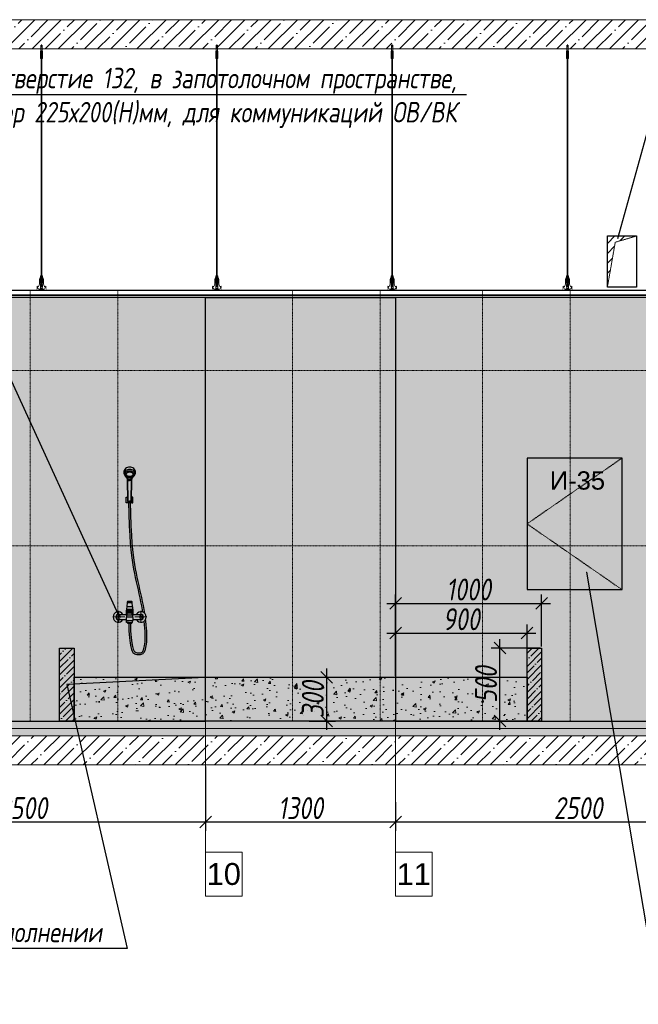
# Model space of a CAD drawing. Header units: millimetres. Extents: x -173851 to 481338, y -267897 to -21875.
# Tile 55 of 126: x 19481 to 23714, y -220031 to -213293. Entities that reach past the tile are written whole.
import ezdxf
from ezdxf import colors
from ezdxf.entities.mleader import LeaderData, LeaderLine
from ezdxf.math import Vec2, Vec3

# ---------------------------------------------------------------- set-up
doc = ezdxf.new("R2010")
doc.units = ezdxf.units.MM
doc.linetypes.add('( Hidden )', pattern=[0.375, 0.25, -0.125])
doc.linetypes.add('DASHDOT', pattern=[25.4, 12.7, -6.35, 0, -6.35])
doc.layers.get('Defpoints').update_dxf_attribs({"color": 31})
for name, color, linetype, lineweight in [('3_RC_Ceiling', 253, 'Continuous', 5), ('A-DETL-GENF', 7, 'Continuous', 5), ('meb', 26, 'Continuous', 15)]:
    doc.layers.add(name, color=color, linetype=linetype, lineweight=lineweight)
doc.layers.add('dim_per', color=7, linetype='Continuous', lineweight=9, true_color=0x172e00)
doc.layers.add('dim_razv', color=7, linetype='DASHDOT', lineweight=9, true_color=0x0d1b0d)
doc.layers.add('WC-DET1', color=8, linetype='Continuous')
doc.layers.add('WC-DET2', color=10, linetype='Continuous')
doc.styles.add('fl_iso paper', font='isocpeur.ttf', dxfattribs={"width": 0.8, "oblique": 10})
doc.styles.get("Standard").update_dxf_attribs({"font": 'arial.ttf'})
doc.dimstyles.new('In tre 1_50', dxfattribs={"dimtxt": 150, "dimasz": 80, "dimexe": 60, "dimexo": 10, "dimgap": 20, "dimtad": 1, "dimdec": 0, "dimrnd": 5, "dimzin": 0, "dimdsep": 46, "dimtxsty": 'fl_iso paper', "dimblk": 'OBLIQUE', "dimcen": 0, "dimdle": 60, "dimadec": 0, "dimazin": 0, "dimtfac": 1, "dimtdec": 0, "dimtofl": 0, "dimtmove": 1, "dimatfit": 1, "dimfxl": 40, "dimtolj": 1, "dimtzin": 0, "dimarcsym": 1})

# ---------------------------------------------------------------- blocks, each defined once
blk = doc.blocks.new('*U537')
at = {"layer": '3_RC_Ceiling', "ltscale": 20}
for p, q in [((490274.8, -63934.6), (490274.8, -63994.5)), ((490279.8, -63929.6), (490279.8, -63948.8)), ((490284.8, -63934.6), (490284.8, -63994.5)), ((490272.3, -63986.9), (490277.8, -63986.9)), ((490284.8, -63972.7), (490274.8, -63972.7)), ((490284.8, -63994.5), (490274.8, -63994.5)), ((490277.8, -63973.9), (490277.8, -63994.5)), ((490277.8, -64022.1), (490277.8, -63981.4)), ((490281.8, -63973.9), (490281.8, -63994.5)), ((490281.8, -64022.1), (490281.8, -63981.4)), ((490281.8, -63986.9), (490287.3, -63986.9)), ((490272.3, -64015.4), (490277.8, -64015.4)), ((490277.9, -65491.9), (490277.8, -64028.4)), ((490281.8, -64015.4), (490287.3, -64015.4)), ((490281.9, -65491.9), (490281.8, -64028.4)), ((490277.9, -65511.1), (490277.9, -65482.6)), ((490281.9, -65511.1), (490281.9, -65482.6)), ((490272.4, -65524.1), (490277.9, -65524.1)), ((490272.4, -65552.6), (490277.9, -65552.6)), ((490277.9, -65559.3), (490277.9, -65518.6)), ((490281.9, -65559.4), (490281.9, -65518.6)), ((490281.9, -65524.1), (490287.4, -65524.1)), ((490281.9, -65552.6), (490287.4, -65552.6)), ((490285.6, -65568.8), (490274.1, -65568.8)), ((490274.1, -65586.8), (490274.1, -65597.8)), ((490274.1, -65597.8), (490274.1, -65604.3)), ((490276.5, -65574.8), (490276.5, -65571.4)), ((490277.9, -65570.9), (490277, -65570.9)), ((490277.9, -65575.3), (490277, -65575.3)), ((490277.4, -65574.8), (490277.3, -65570.9)), ((490277.9, -65574.8), (490277.4, -65574.8)), ((490277.9, -65582.5), (490277.9, -65566.3)), ((490281.9, -65582.5), (490281.9, -65566.3)), ((490282.8, -65570.9), (490281.9, -65570.9)), ((490282.4, -65574.8), (490281.9, -65574.8)), ((490282.8, -65575.3), (490281.9, -65575.3)), ((490282.4, -65574.8), (490282.4, -65570.9)), ((490283.3, -65574.8), (490283.3, -65571.4)), ((490285.6, -65586.8), (490285.6, -65597.8)), ((490285.6, -65597.8), (490285.6, -65604.3))]:
    blk.add_line(p, q, dxfattribs=at)
at = {"layer": '3_RC_Ceiling', "ltscale": 20, "elevation": -5.1}
blk.add_lwpolyline([(490272.3, -63976.2), (490272.3, -64026.9, 0.311691), (490287.3, -64026.9), (490287.3, -63976.2, 0.333333)], format="xyb", close=True, dxfattribs=at)
at = {"layer": '3_RC_Ceiling', "ltscale": 20}
for points in [[(490282, -63981.9, 0.15158), (490281.9, -63981.4, 0.106977), (490281.4, -63981, 0.07462), (490280.7, -63980.7, 0.061287), (490279.8, -63980.6, 0.061287), (490279, -63980.7, 0.07462), (490278.3, -63981, 0.106977), (490277.8, -63981.4, 0.15158), (490277.7, -63981.9, 0.156429), (490277.8, -63982.4, 0.106977)], [(490282, -63981.9, -0.164855), (490281.8, -63982.4, -0.106977)], [(490282, -64021.6, -0.15158), (490281.9, -64022.1, -0.106977), (490281.4, -64022.6, -0.07462), (490280.7, -64022.8, -0.061287), (490279.8, -64022.9, -0.061287), (490279, -64022.8, -0.07462), (490278.3, -64022.6, -0.106977), (490277.8, -64022.1, -0.15158), (490277.7, -64021.6, -0.156429), (490277.8, -64021.2, -0.106977)], [(490281.8, -64021.2, -0.164855), (490282, -64021.6, -0.15158)], [(490287.4, -65524.7, -0.160742), (490293.9, -65538), (490293.9, -65568.4, 0.196304), (490301, -65585.9, -0.186577), (490301.9, -65587.9, 0.403263), (490303.4, -65589.3), (490303.4, -65589.3, 0.315299), (490304.8, -65588.4), (490305, -65587.7, -0.253979), (490306.1, -65586.8, -0.113914), (490306.5, -65586.8, -0.349227), (490307.7, -65588.2), (490307.7, -65590.4, -0.065543), (490307.5, -65591.7), (490306.1, -65596.9, -0.339454), (490296.4, -65604.3), (490263.3, -65604.3, -0.339454), (490253.6, -65596.9), (490252.2, -65591.7, -0.065543), (490252, -65590.4), (490252, -65588.2, -0.349227), (490253.2, -65586.8, -0.113914), (490253.6, -65586.8, -0.253979), (490254.7, -65587.7), (490254.9, -65588.4, 0.315299), (490256.4, -65589.3), (490256.4, -65589.3, 0.403263), (490257.9, -65587.9, -0.186577), (490258.7, -65585.9, 0.196304), (490265.9, -65568.4), (490265.9, -65538, -0.160742), (490272.4, -65524.7)], [(490282, -65519.1, 0.15158), (490281.9, -65518.6, 0.106977), (490281.4, -65518.2, 0.07462), (490280.7, -65517.9, 0.061287), (490279.9, -65517.8, 0.061287), (490279, -65517.9, 0.07462), (490278.3, -65518.2, 0.106977), (490277.8, -65518.6, 0.15158), (490277.7, -65519.1, 0.156429), (490277.9, -65519.6, 0.106977)], [(490282, -65519.1, -0.164855), (490281.9, -65519.6, -0.106977)], [(490285.6, -65588.8), (490286.4, -65588.8, 0.414214), (490286.9, -65588.3), (490286.9, -65587.3, 0.414214), (490286.4, -65586.8), (490273.4, -65586.8, 0.414214), (490272.9, -65587.3), (490272.9, -65588.3, 0.414214), (490273.4, -65588.8), (490274.1, -65588.8)], [(490285.6, -65595.8), (490286.4, -65595.8, -0.414214), (490286.9, -65596.3), (490286.9, -65597.3, -0.414214), (490286.4, -65597.8), (490273.4, -65597.8, -0.414214), (490272.9, -65597.3), (490272.9, -65596.3, -0.414214), (490273.4, -65595.8), (490274.1, -65595.8)], [(490285.6, -65604.3), (490285.6, -65605.3, -0.414214), (490282.6, -65608.3), (490277.1, -65608.3, -0.414214), (490274.1, -65605.3), (490274.1, -65604.3)], [(490282, -65558.9, -0.15158), (490281.9, -65559.3, -0.106977), (490281.4, -65559.8, -0.07462), (490280.7, -65560.1, -0.061287), (490279.9, -65560.2, -0.061287), (490279, -65560.1, -0.07462), (490278.3, -65559.8, -0.106977), (490277.8, -65559.3, -0.15158), (490277.7, -65558.9, -0.156429), (490277.9, -65558.4, -0.106977)], [(490281.9, -65558.4, -0.164855), (490282, -65558.9, -0.15158)]]:
    blk.add_lwpolyline(points, format="xyb", dxfattribs=at)
blk.add_lwpolyline([(490272.4, -65513.4), (490272.4, -65564.2, 0.311691), (490287.4, -65564.2), (490287.4, -65513.4, 0.333333)], format="xyb", close=True, dxfattribs=at)
at = {"layer": '3_RC_Ceiling', "ltscale": 20, "const_width": 2.22}
blk.add_lwpolyline([(490307.6, -65584.7, -1), (490312.1, -65584.7), (490312.1, -65586.3, -0.267949), (490311.4, -65587.5, 0.57735), (490311.4, -65589.9, -0.267949), (490312.1, -65591.1), (490312.1, -65593.7, -0.267949), (490311.4, -65594.9, 0.57735), (490311.4, -65597.3, -0.267949), (490312.1, -65598.5), (490312.1, -65601.2, -0.267949), (490311.4, -65602.4, 0.57735), (490311.4, -65604.8, -0.267949), (490312.1, -65606), (490312.1, -65608.8, -0.414214), (490310.7, -65610.2), (490304.5, -65610.2, -0.247529), (490303.3, -65609.6, 0.247529), (490302.2, -65609), (490298.3, -65609, 0.247529), (490297.1, -65609.6, -0.247529), (490296, -65610.2), (490282.3, -65610.2, -0.267949), (490281.1, -65609.5, 0.57735), (490278.7, -65609.5, -0.267949), (490277.5, -65610.2), (490263.7, -65610.2, -0.247529), (490262.6, -65609.6, 0.247529), (490261.4, -65609), (490257.6, -65609, 0.247529), (490256.4, -65609.6, -0.247529), (490255.3, -65610.2), (490249, -65610.2, -0.414214), (490247.6, -65608.8), (490247.6, -65606, -0.267949), (490248.3, -65604.8, 0.57735), (490248.3, -65602.4, -0.267949), (490247.6, -65601.2), (490247.6, -65598.5, -0.267949), (490248.3, -65597.3, 0.57735), (490248.3, -65594.9, -0.267949), (490247.6, -65593.7), (490247.6, -65591.1, -0.267949), (490248.3, -65589.9, 0.57735), (490248.3, -65587.5, -0.267949), (490247.6, -65586.3), (490247.6, -65584.7, -1), (490252.1, -65584.7, -1)], format="xyb", dxfattribs=at)
at = {"layer": '3_RC_Ceiling', "ltscale": 20, "flags": 128}
blk.add_lwpolyline([(490285.6, -65586.8, -0.414214), (490286.1, -65586.3), (490286.6, -65586.3), (490286.6, -65573.3), (490286.1, -65573.3, -0.414214), (490285.6, -65572.8), (490285.6, -65567.9), (490274.1, -65567.9), (490274.1, -65572.8, -0.414214), (490273.6, -65573.3), (490273.1, -65573.3), (490273.1, -65586.3), (490273.6, -65586.3, -0.414214), (490274.1, -65586.8)], format="xyb", dxfattribs=at)
at = {"layer": '3_RC_Ceiling', "ltscale": 20}
for centre in [(490279.8, -63990.6), (490279.8, -64010.6), (490279.9, -65527.8), (490279.9, -65547.8)]:
    blk.add_circle(centre, 1.6, dxfattribs=at)
for centre, radius, start, end in [((490279.8, -64000.6), 2.8, 131.81165, 228.19115), ((490279.8, -64000.6), 2.8, 131.81165, 228.19115), ((490279.8, -64000.6), 2.8, 48.19102, 131.81165), ((490279.8, -64000.6), 2.8, 228.19115, 311.81178), ((490279.8, -64000.6), 2.8, 311.81178, 48.19102), ((490279.9, -65537.8), 2.8, 131.81165, 228.19115), ((490279.9, -65537.8), 2.8, 131.81165, 228.19115), ((490279.9, -65537.8), 2.8, 48.19102, 131.81165), ((490279.9, -65537.8), 2.8, 228.19115, 311.81178), ((490279.9, -65537.8), 2.8, 311.81178, 48.19102), ((490277, -65571.4), 0.5, 90.0014, 180.0014), ((490277, -65574.8), 0.5, 180.0014, 270.0014), ((490278.4, -65582.5), 0.531, 180.0014, 219.64067), ((490279.1, -65581.9), 1.44, 219.64067, 243.43635), ((490279.6, -65581), 2.48, 243.43635, 258.30048), ((490279.9, -65579.5), 3.99, 258.30048, 270.0014), ((490279.9, -65579.5), 3.99, 270.0014, 281.70232), ((490280.2, -65581), 2.48, 281.70232, 296.56645), ((490280.6, -65581.9), 1.44, 296.56645, 320.36213), ((490281.3, -65582.5), 0.531, 320.36213, 0.0014), ((490282.8, -65571.4), 0.5, 0.0014, 90.0014), ((490282.8, -65574.8), 0.5, 270.0014, 0.0014)]:
    blk.add_arc(centre, radius, start, end, dxfattribs=at)
blk = doc.blocks.new('*U521')
at = {"layer": '3_RC_Ceiling'}
blk.add_blockref('*U537', (-490279.9, 64657.8, 2.5), dxfattribs=at)
blk = doc.blocks.new('*U522')
at = {"color": 0, "linetype": 'ByBlock', "lineweight": -2, "transparency": 16777216}
for p in [(1200, 0), (2400, 0), (3600, 0), (4800, 0)]:
    blk.add_blockref('*U521', p, dxfattribs=at)
blk = doc.blocks.new('*U677')
at = {"layer": 'dim_razv', "color": 253, "ltscale": 0.3, "transparency": 33554687}
blk.add_lwpolyline([(0, -1500), (0, 1450)], dxfattribs=at)
blk = doc.blocks.new('*U678')
at = {"layer": 'dim_razv', "color": 0, "linetype": 'ByBlock', "lineweight": -2, "transparency": 16777216}
for p in [(0, 0), (600, 0)]:
    blk.add_blockref('*U677', p, dxfattribs=at)
blk = doc.blocks.new('*U679')
at = {"layer": 'dim_razv', "color": 253, "ltscale": 0.3, "transparency": 33554687}
blk.add_lwpolyline([(0, -1500), (0, 1450)], dxfattribs=at)
blk = doc.blocks.new('*U680')
at = {"layer": 'dim_razv', "color": 0, "linetype": 'ByBlock', "lineweight": -2, "transparency": 16777216}
for p in [(0, 0), (600, 0), (1200, 0), (1800, 0)]:
    blk.add_blockref('*U679', p, dxfattribs=at)
blk = doc.blocks.new('*U683')
at = {"layer": 'dim_razv', "color": 253, "ltscale": 0.3, "transparency": 33554687}
blk.add_lwpolyline([(0, -1500), (0, 1450)], dxfattribs=at)
blk = doc.blocks.new('*U684')
at = {"layer": 'dim_razv', "color": 0, "linetype": 'ByBlock', "lineweight": -2, "transparency": 16777216}
for p in [(0, 0), (600, 0)]:
    blk.add_blockref('*U683', p, dxfattribs=at)
blk = doc.blocks.new('_Oblique')
at = {"color": 0, "linetype": 'ByBlock', "lineweight": -2}
blk.add_line((-0.5, -0.5), (0.5, 0.5), dxfattribs=at)
blk = doc.blocks.new('*D685')
at = {"layer": 'Defpoints', "color": 0, "linetype": 'ByBlock', "transparency": 16777216}
for p in [(18252.8, -218393), (20752.8, -218393), (20752.8, -218783)]:
    blk.add_point(p, dxfattribs=at)
at = {"layer": 'dim_razv', "color": 0, "linetype": 'ByBlock', "lineweight": -2, "transparency": 16777216}
for p, q in [((18252.8, -218403), (18252.8, -218843)), ((20752.8, -218403), (20752.8, -218843)), ((18192.8, -218783), (20812.8, -218783))]:
    blk.add_line(p, q, dxfattribs=at)
at = {"layer": 'dim_razv', "color": 0, "linetype": 'ByBlock', "lineweight": -2, "transparency": 16777216, "xscale": 80, "yscale": 80, "zscale": 80, "rotation": 180}
blk.add_blockref('_Oblique', (18252.8, -218783), dxfattribs=at)
at = {"layer": 'dim_razv', "color": 0, "linetype": 'ByBlock', "lineweight": -2, "transparency": 16777216, "xscale": 80, "yscale": 80, "zscale": 80}
blk.add_blockref('_Oblique', (20752.8, -218783), dxfattribs=at)
at = {"layer": 'dim_razv', "color": 0, "linetype": 'ByBlock', "transparency": 16777216, "insert": (19502.8, -218688), "char_height": 150, "attachment_point": 5, "style": 'fl_iso paper'}
blk.add_mtext('\\A1;2500', dxfattribs=at)
blk = doc.blocks.new('*D686')
at = {"layer": 'Defpoints', "color": 0, "linetype": 'ByBlock', "transparency": 16777216}
for p in [(20752.8, -218393), (22052.8, -218637.8), (22052.8, -218783)]:
    blk.add_point(p, dxfattribs=at)
at = {"layer": 'dim_razv', "color": 0, "linetype": 'ByBlock', "lineweight": -2, "transparency": 16777216}
for p, q in [((20752.8, -218403), (20752.8, -218843)), ((22052.8, -218647.8), (22052.8, -218843)), ((20692.8, -218783), (22112.8, -218783))]:
    blk.add_line(p, q, dxfattribs=at)
at = {"layer": 'dim_razv', "color": 0, "linetype": 'ByBlock', "lineweight": -2, "transparency": 16777216, "xscale": 80, "yscale": 80, "zscale": 80, "rotation": 180}
blk.add_blockref('_Oblique', (20752.8, -218783), dxfattribs=at)
at = {"layer": 'dim_razv', "color": 0, "linetype": 'ByBlock', "lineweight": -2, "transparency": 16777216, "xscale": 80, "yscale": 80, "zscale": 80}
blk.add_blockref('_Oblique', (22052.8, -218783), dxfattribs=at)
at = {"layer": 'dim_razv', "color": 0, "linetype": 'ByBlock', "transparency": 16777216, "insert": (21402.8, -218688), "char_height": 150, "attachment_point": 5, "style": 'fl_iso paper'}
blk.add_mtext('\\A1;1300', dxfattribs=at)
blk = doc.blocks.new('*D687')
at = {"layer": 'Defpoints', "color": 0, "linetype": 'ByBlock', "transparency": 16777216}
for p in [(22052.8, -218637.8), (24552.8, -218637.8), (24552.8, -218783)]:
    blk.add_point(p, dxfattribs=at)
at = {"layer": 'dim_razv', "color": 0, "linetype": 'ByBlock', "lineweight": -2, "transparency": 16777216}
for p, q in [((22052.8, -218647.8), (22052.8, -218843)), ((24552.8, -218647.8), (24552.8, -218843)), ((21992.8, -218783), (24612.8, -218783))]:
    blk.add_line(p, q, dxfattribs=at)
at = {"layer": 'dim_razv', "color": 0, "linetype": 'ByBlock', "lineweight": -2, "transparency": 16777216, "xscale": 80, "yscale": 80, "zscale": 80, "rotation": 180}
blk.add_blockref('_Oblique', (22052.8, -218783), dxfattribs=at)
at = {"layer": 'dim_razv', "color": 0, "linetype": 'ByBlock', "lineweight": -2, "transparency": 16777216, "xscale": 80, "yscale": 80, "zscale": 80}
blk.add_blockref('_Oblique', (24552.8, -218783), dxfattribs=at)
at = {"layer": 'dim_razv', "color": 0, "linetype": 'ByBlock', "transparency": 16777216, "insert": (23302.8, -218688), "char_height": 150, "attachment_point": 5, "style": 'fl_iso paper'}
blk.add_mtext('\\A1;2500', dxfattribs=at)
blk = doc.blocks.new('TS304AF')
at = {"layer": 'WC-DET1', "color": 253}
for p, q in [((-0.0172, 1.9495), (-0.0289, 1.9633)), ((0.0172, 1.9495), (0.0289, 1.9633)), ((-0.005, 1.783), (-0.005, 1.785)), ((0.005, 1.785), (0.005, 1.783)), ((0.02, 1.07), (-0.02, 1.07))]:
    blk.add_line(p, q, dxfattribs=at)
for points in [[(0, 2.026, 0.089446), (-0.0155, 2.0232, 0.094273), (-0.0283, 2.0155, 0.102013), (-0.037, 2.0036, 0.108254), (-0.04, 1.99, 0.098596), (-0.0375, 1.9776, 0.102013)], [(0.0375, 1.9776, 0.098596), (0.04, 1.99, 0.108254), (0.037, 2.0036, 0.102013), (0.0283, 2.0155, 0.094273), (0.0155, 2.0232, 0.089446), (0, 2.026, 0.089446)], [(0.02, 1.07), (0.0167, 1.1008, 0.449063), (0.0117, 1.107), (-0.0097, 1.107, 0.383012), (-0.0167, 1.1008), (-0.02, 1.07)], [(-0.022, 1.0175), (-0.0239, 0.9786, 0.428563), (-0.0219, 0.9765), (0.0219, 0.9765, 0.428563), (0.0239, 0.9786), (0.022, 1.0175)], [(-0.017, 1.0175, 0.300605), (-0.0165, 1.0167, 0.057081), (-0.012, 1.0154, 0.025432), (-0.007, 1.0148, 0.018244), (0, 1.0145, 0.018244), (0.007, 1.0148, 0.025432), (0.012, 1.0154, 0.057081), (0.0165, 1.0167, 0.300605), (0.017, 1.0175, 0.300605)]]:
    blk.add_lwpolyline(points, format="xyb", dxfattribs=at)
for points in [[(0, 2.01, 0.074193), (-0.015, 2.0078, 0.084902), (-0.0269, 2.0018, 0.10631), (-0.0353, 1.9922, 0.128734), (-0.038, 1.982, 0.128734), (-0.0353, 1.9718, 0.10631), (-0.0269, 1.9622, 0.084902), (-0.015, 1.9562, 0.074193), (0, 1.954, 0.074193), (0.015, 1.9562, 0.084902), (0.0269, 1.9622, 0.10631), (0.0353, 1.9718, 0.128734), (0.038, 1.982, 0.128734), (0.0353, 1.9922, 0.10631), (0.0269, 2.0018, 0.084902), (0.015, 2.0078, 0.074193)], [(0, 1.999, 0.066347), (-0.0116, 1.9975, 0.078914), (-0.0205, 1.9934, 0.107162), (-0.027, 1.9868, 0.141884), (-0.029, 1.98, 0.141884), (-0.027, 1.9732, 0.107162), (-0.0205, 1.9666, 0.078914), (-0.0116, 1.9625, 0.066347), (0, 1.961, 0.066347), (0.0116, 1.9625, 0.078914), (0.0205, 1.9666, 0.107162), (0.027, 1.9732, 0.141884), (0.029, 1.98, 0.141884), (0.027, 1.9868, 0.107162), (0.0205, 1.9934, 0.078914), (0.0116, 1.9975, 0.066347)], [(0, 1.991, 0.05934), (-0.0096, 1.9899, 0.072877), (-0.017, 1.9869, 0.106718), (-0.0224, 1.9819, 0.155603), (-0.024, 1.977, 0.155603), (-0.0224, 1.9721, 0.106718), (-0.017, 1.9671, 0.072877), (-0.0096, 1.9641, 0.05934), (0, 1.963, 0.05934), (0.0096, 1.9641, 0.072877), (0.017, 1.9671, 0.106718), (0.0224, 1.9721, 0.155603), (0.024, 1.977, 0.155603), (0.0224, 1.9819, 0.106718), (0.017, 1.9869, 0.072877), (0.0096, 1.9899, 0.05934)], [(-0.017, 1.036, 0.300605), (-0.0165, 1.0352, 0.057081), (-0.012, 1.0339, 0.025432), (-0.007, 1.0333, 0.018244), (0, 1.033, 0.018244), (0.007, 1.0333, 0.025432), (0.012, 1.0339, 0.057081), (0.0165, 1.0352, 0.300605), (0.017, 1.036, 0.300605), (0.0165, 1.0368, 0.057081), (0.012, 1.0381, 0.025432), (0.007, 1.0387, 0.018244), (0, 1.039, 0.018244), (-0.007, 1.0387, 0.025432), (-0.012, 1.0381, 0.057081), (-0.0165, 1.0368, 0.300605)]]:
    blk.add_lwpolyline(points, format="xyb", close=True, dxfattribs=at)
for points in [[(-0.012, 1.79), (-0.015, 1.9437)], [(-0.015, 1.94), (0, 1.94)], [(-0.015, 1.934), (0, 1.934)], [(0.015, 1.94), (0, 1.94)], [(0.015, 1.934), (0, 1.934)], [(0.012, 1.79), (0.015, 1.9437)], [(-0.013, 1.781), (-0.023, 1.781), (-0.023, 1.82), (-0.0129, 1.82)], [(-0.013, 1.8197), (-0.013, 1.781)], [(0.013, 1.781), (0.023, 1.781), (0.023, 1.82), (0.0129, 1.82)], [(0.013, 1.8197), (0.013, 1.781)], [(-0.012, 1.79), (0, 1.79)], [(-0.006, 1.787), (0.006, 1.787), (0.006, 1.785), (-0.006, 1.785), (-0.006, 1.787)], [(-0.006, 1.783), (0.006, 1.783), (0.006, 1.781), (-0.006, 1.781), (-0.006, 1.783)], [(0.0906, 1.0333), (0.088, 1.0489), (0.083, 1.0762), (0.0776, 1.1037), (0.0719, 1.1312), (0.066, 1.1586), (0.0599, 1.186), (0.0536, 1.2134), (0.0474, 1.2412), (0.0412, 1.2692), (0.0353, 1.2978), (0.0295, 1.327), (0.0242, 1.3569), (0.0193, 1.388), (0.0147, 1.4219), (0.0106, 1.4603), (0.0067, 1.5053), (0.0031, 1.5586), (-0.0003, 1.6221), (-0.0035, 1.7108), (-0.0059, 1.781)], [(0.012, 1.79), (0, 1.79)], [(0.1035, 1.0243), (0.0991, 1.0508), (0.0941, 1.0782), (0.0887, 1.1059), (0.083, 1.1335), (0.077, 1.161), (0.0708, 1.1884), (0.0646, 1.2159), (0.0584, 1.2436), (0.0523, 1.2716), (0.0463, 1.3), (0.0406, 1.3291), (0.0353, 1.3588), (0.0304, 1.3896), (0.0259, 1.4232), (0.0218, 1.4614), (0.0179, 1.5061), (0.0144, 1.5592), (0.011, 1.6226), (0.0078, 1.7112), (0.0054, 1.781)], [(-0.077, 1.0175), (-0.017, 1.0175)], [(-0.02, 1.07), (-0.024, 1.043), (-0.024, 1.0175)], [(0.023, 1.043), (-0.024, 1.043)], [(-0.017, 1.0175), (-0.017, 1.036)], [(0.017, 1.0175), (0.017, 1.036)], [(0.017, 1.0175), (0.077, 1.0175)], [(0.02, 1.07), (0.023, 1.043), (0.023, 1.0175)], [(-0.077, 0.9825), (-0.024, 0.9825)], [(-0.022, 1), (0.022, 1)], [(-0.007, 0.9622), (-0.0196, 0.9622), (-0.0207, 0.9634), (-0.0207, 0.9765)], [(-0.015, 0.9622), (-0.015, 0.958), (0.015, 0.958), (0.015, 0.9622)], [(-0.007, 0.9622), (0.0196, 0.9622), (0.0207, 0.9634), (0.0207, 0.9765)], [(-0.0061, 0.958), (-0.0047, 0.9044), (-0.0002, 0.8572), (0.0041, 0.8214), (0.0085, 0.7953), (0.0131, 0.7771), (0.0179, 0.7651), (0.023, 0.7576), (0.0286, 0.7527), (0.0348, 0.749), (0.0413, 0.7461), (0.0482, 0.7441), (0.0551, 0.7428), (0.0621, 0.7424), (0.0689, 0.7426), (0.0753, 0.7436), (0.0813, 0.7452), (0.0868, 0.7475), (0.0917, 0.7505), (0.096, 0.7543), (0.0999, 0.7592), (0.1034, 0.7651), (0.1064, 0.7722), (0.1091, 0.7806), (0.1116, 0.7905), (0.1137, 0.8019), (0.1155, 0.8149), (0.1169, 0.8294), (0.1179, 0.8453), (0.1184, 0.8628), (0.1183, 0.8818), (0.1175, 0.9022), (0.1161, 0.9241), (0.114, 0.9474), (0.1111, 0.9719), (0.1094, 0.9844)], [(0.0052, 0.958), (0.0065, 0.9054), (0.011, 0.8584), (0.0153, 0.823), (0.0196, 0.7976), (0.0238, 0.7806), (0.0279, 0.7705), (0.0315, 0.7651), (0.0353, 0.7618), (0.04, 0.759), (0.0452, 0.7567), (0.0508, 0.7551), (0.0565, 0.754), (0.0623, 0.7537), (0.0678, 0.7539), (0.0731, 0.7546), (0.0777, 0.7559), (0.0816, 0.7575), (0.0849, 0.7595), (0.0878, 0.7621), (0.0906, 0.7656), (0.0933, 0.7702), (0.0959, 0.7762), (0.0983, 0.7837), (0.1005, 0.7929), (0.1026, 0.8038), (0.1043, 0.8162), (0.1057, 0.8303), (0.1066, 0.8458), (0.1071, 0.8629), (0.107, 0.8815), (0.1063, 0.9016), (0.1049, 0.9232), (0.1028, 0.9462), (0.1, 0.9705), (0.0997, 0.9721)], [(0.024, 0.9825), (0.077, 0.9825)]]:
    blk.add_lwpolyline(points, dxfattribs=at)
for centre, radius, start, end in [((0, 1.9688), 0.0258, 228.35253, 311.64747), ((-0.024, 1.9437), 0.009, 360, 40.44577), ((0.024, 1.9437), 0.009, 139.55423, 180), ((0, 1.8125), 0.0255, 241.92751, 298.07249), ((-0.077, 1), 0.036, 29.0853, 330.9147), ((-0.077, 1), 0.0175, 90, 270), ((0.077, 1), 0.036, 209.0853, 150.9147), ((0.077, 1), 0.0175, 270, 90)]:
    blk.add_arc(centre, radius, start, end, dxfattribs=at)
at = {"layer": 'WC-DET2', "color": 253}
for points in [[(-0.0095, 1.7901), (-0.0125, 1.9463)], [(0.0095, 1.7901), (0.0125, 1.9463)], [(-0.012, 1.792), (0, 1.792)], [(0.012, 1.792), (0, 1.792)], [(0.017, 1.098), (-0.017, 1.098)], [(0.0167, 1.102), (-0.0164, 1.102)], [(0.022, 1.052), (-0.0227, 1.052)], [(-0.007, 0.9634), (-0.0207, 0.9634)], [(-0.007, 0.9634), (0.0207, 0.9634)]]:
    blk.add_lwpolyline(points, dxfattribs=at)
blk.add_lwpolyline([(-0.017, 1.0305, 0.300605), (-0.0165, 1.0297, 0.057081), (-0.012, 1.0284, 0.025432), (-0.007, 1.0278, 0.018244), (0, 1.0275, 0.018244), (0.007, 1.0278, 0.025432), (0.012, 1.0284, 0.057081), (0.0165, 1.0297, 0.300605), (0.017, 1.0305, 0.300605)], format="xyb", dxfattribs=at)
blk = doc.blocks.new('*D1242')
at = {"layer": 'Defpoints', "color": 0, "linetype": 'ByBlock', "transparency": 16777216}
for p in [(22767.2, -217593), (23052.8, -217593), (23002.8, -218093)]:
    blk.add_point(p, dxfattribs=at)
at = {"layer": 'dim_per', "color": 0, "linetype": 'ByBlock', "lineweight": -2, "transparency": 16777216}
for p, q in [((22767.2, -218153), (22767.2, -217533)), ((23042.8, -217593), (22707.2, -217593)), ((22992.8, -218093), (22707.2, -218093))]:
    blk.add_line(p, q, dxfattribs=at)
at = {"layer": 'dim_per', "color": 0, "linetype": 'ByBlock', "lineweight": -2, "transparency": 16777216, "xscale": 80, "yscale": 80, "zscale": 80}
for p, rotation in [((22767.2, -217593), 90), ((22767.2, -218093), 270)]:
    blk.add_blockref('_Oblique', p, dxfattribs=dict(at, rotation=rotation))
at = {"layer": 'dim_per', "color": 0, "linetype": 'ByBlock', "transparency": 16777216, "insert": (22672.2, -217843), "char_height": 150, "attachment_point": 5, "rotation": 90, "style": 'fl_iso paper'}
blk.add_mtext('\\A1;500', dxfattribs=at)
blk = doc.blocks.new('*D1243')
at = {"layer": 'Defpoints', "color": 0, "linetype": 'ByBlock', "transparency": 16777216}
for p in [(21452.9, -217793), (21582, -217793), (21452.9, -218093)]:
    blk.add_point(p, dxfattribs=at)
at = {"layer": 'dim_per', "color": 0, "linetype": 'ByBlock', "lineweight": -2, "transparency": 16777216}
for p, q in [((21582, -218153), (21582, -217733)), ((21462.9, -217793), (21642, -217793)), ((21462.9, -218093), (21642, -218093))]:
    blk.add_line(p, q, dxfattribs=at)
at = {"layer": 'dim_per', "color": 0, "linetype": 'ByBlock', "lineweight": -2, "transparency": 16777216, "xscale": 80, "yscale": 80, "zscale": 80}
for p, rotation in [((21582, -217793), 90), ((21582, -218093), 270)]:
    blk.add_blockref('_Oblique', p, dxfattribs=dict(at, rotation=rotation))
at = {"layer": 'dim_per', "color": 0, "linetype": 'ByBlock', "transparency": 16777216, "insert": (21487, -217943), "char_height": 150, "attachment_point": 5, "rotation": 90, "style": 'fl_iso paper'}
blk.add_mtext('\\A1;300', dxfattribs=at)
blk = doc.blocks.new('*D1244')
at = {"layer": 'Defpoints', "color": 0, "linetype": 'ByBlock', "transparency": 16777216}
for p in [(23052.8, -217287.3), (22052.8, -217493), (23052.8, -217593)]:
    blk.add_point(p, dxfattribs=at)
at = {"layer": 'dim_per', "color": 0, "linetype": 'ByBlock', "lineweight": -2, "transparency": 16777216}
for p, q in [((21992.8, -217287.3), (23112.8, -217287.3)), ((22052.8, -217483), (22052.8, -217227.3)), ((23052.8, -217583), (23052.8, -217227.3))]:
    blk.add_line(p, q, dxfattribs=at)
at = {"layer": 'dim_per', "color": 0, "linetype": 'ByBlock', "lineweight": -2, "transparency": 16777216, "xscale": 80, "yscale": 80, "zscale": 80, "rotation": 180}
blk.add_blockref('_Oblique', (22052.8, -217287.3), dxfattribs=at)
at = {"layer": 'dim_per', "color": 0, "linetype": 'ByBlock', "lineweight": -2, "transparency": 16777216, "xscale": 80, "yscale": 80, "zscale": 80}
blk.add_blockref('_Oblique', (23052.8, -217287.3), dxfattribs=at)
at = {"layer": 'dim_per', "color": 0, "linetype": 'ByBlock', "transparency": 16777216, "insert": (22552.8, -217192.3), "char_height": 150, "attachment_point": 5, "style": 'fl_iso paper'}
blk.add_mtext('\\A1;1000', dxfattribs=at)
blk = doc.blocks.new('*D1245')
at = {"layer": 'Defpoints', "color": 0, "linetype": 'ByBlock', "transparency": 16777216}
for p in [(22952.8, -217490.7), (22052.8, -217793), (22952.8, -217793)]:
    blk.add_point(p, dxfattribs=at)
at = {"layer": 'dim_per', "color": 0, "linetype": 'ByBlock', "lineweight": -2, "transparency": 16777216}
for p, q in [((21992.8, -217490.7), (23012.8, -217490.7)), ((22052.8, -217783), (22052.8, -217430.7)), ((22952.8, -217783), (22952.8, -217430.7))]:
    blk.add_line(p, q, dxfattribs=at)
at = {"layer": 'dim_per', "color": 0, "linetype": 'ByBlock', "lineweight": -2, "transparency": 16777216, "xscale": 80, "yscale": 80, "zscale": 80, "rotation": 180}
blk.add_blockref('_Oblique', (22052.8, -217490.7), dxfattribs=at)
at = {"layer": 'dim_per', "color": 0, "linetype": 'ByBlock', "lineweight": -2, "transparency": 16777216, "xscale": 80, "yscale": 80, "zscale": 80}
blk.add_blockref('_Oblique', (22952.8, -217490.7), dxfattribs=at)
at = {"layer": 'dim_per', "color": 0, "linetype": 'ByBlock', "transparency": 16777216, "insert": (22502.8, -217395.7), "char_height": 150, "attachment_point": 5, "style": 'fl_iso paper'}
blk.add_mtext('\\A1;900', dxfattribs=at)

msp = doc.modelspace()

# ---------------------------------------------------------------- hatches: boundary and pattern name
at = {"linetype": '( Hidden )', "lineweight": 13, "ltscale": 1000}
h = msp.add_hatch(dxfattribs=at)
h.set_pattern_fill('ANSI31', color=253, scale=15)
h.set_pattern_definition([(45, (-145120.015, -18736.63), (-33.6759605, 33.6759605), [])])
h.paths.add_polyline_path([(23502.8, -215123), (23502.8, -214773), (23702.8, -214773), (23556.7, -214815.9)])
at = {"layer": 'A-DETL-GENF'}
h = msp.add_hatch(dxfattribs=at)
h.set_pattern_fill('ANSI35', color=256, scale=20, style=0)
h.set_pattern_definition([(45, (-102303.07, -221132.36), (-89.80256, 89.80256), []), (45, (-102213.26, -221132.36), (-89.80256, 89.80256), [158.75, -31.75, 0, -31.75])])
h.paths.add_polyline_path([(17771.1, -213493), (26381.8, -213493), (26381.8, -213293), (17771.1, -213293)])
h = msp.add_hatch(dxfattribs=at)
h.set_pattern_fill('ANSI35', color=256, scale=10, style=0)
h.paths.add_polyline_path([(19752.8, -217593), (19852.8, -217593), (19852.8, -218093), (19752.8, -218093)])
h.paths.add_polyline_path([(22952.8, -217593), (23052.8, -217593), (23052.8, -218093), (22952.8, -218093)])
h = msp.add_hatch(dxfattribs=at)
h.set_pattern_fill('AR-CONC', color=256, style=0)
h.paths.add_polyline_path([(19852.8, -217793), (22952.8, -217793), (22952.8, -218093), (19852.8, -218093)])
h = msp.add_hatch(dxfattribs=at)
h.set_pattern_fill('AR-CONC', color=256, style=0)
h.set_pattern_definition([(50, (-102303.07, -225934.18), (182.18467, -15.93909), [19.05, -209.55]), (355, (-102303.07, -225934.18), (-35.24342, 191.05685), [15.24, -167.64058]), (100.45144, (-102287.89, -225935.51), (146.94125, 175.11775), [16.19, -178.09024]), (46.1842, (-102303.07, -225883.38), (271.07904, -42.04233), [28.575, -314.325]), (96.63556, (-102280.48, -225886.89), (237.40413, 247.4261), [24.285, -267.1356]), (351.18415, (-102303.07, -225883.38), (237.40413, 247.4261), [22.85997, -251.45973]), (21, (-102277.67, -225896.08), (151.61439, -102.2652), [19.05, -209.55]), (326, (-102277.67, -225896.08), (61.80203, 184.18797), [15.24, -167.64]), (71.45144, (-102265.03, -225904.6), (213.41642, 81.92277), [16.19, -178.08994]), (37.5, (-102303.07, -225934.18), (3.088603, 84.55504), [0, -165.608, 0, -170.18, 0, -168.275]), (7.5, (-102303.07, -225934.18), (66.81966, 100.180575), [0, -97.028, 0, -161.798, 0, -64.135]), (327.5, (-102359.71, -225934.18), (135.590595, -5.728744), [0, -63.5, 0, -198.12, 0, -262.89]), (317.5, (-102385.11, -225934.18), (148.12918, 25.42649), [0, -82.55, 0, -131.572, 0, -186.69])])
h.paths.add_polyline_path([(17771.1, -218143), (26381.8, -218143), (26381.8, -218093), (17771.1, -218093)])
h = msp.add_hatch(dxfattribs=at)
h.set_pattern_fill('ANSI35', color=256, scale=10, style=0)
h.set_pattern_definition([(45, (-102303.07, -225934.18), (-44.90128, 44.90128), []), (45, (-102258.166, -225934.18), (-44.90128, 44.90128), [79.375, -15.875, 0, -15.875])])
h.paths.add_polyline_path([(26381.8, -218193), (17771.1, -218193), (17771.1, -218143), (26381.8, -218143)])
h = msp.add_hatch(dxfattribs=at)
h.set_pattern_fill('ANSI35', color=256, scale=20, style=0)
h.set_pattern_definition([(45, (-102303.07, -225934.18), (-89.80256, 89.80256), []), (45, (-102213.26, -225934.18), (-89.80256, 89.80256), [158.75, -31.75, 0, -31.75])])
h.paths.add_polyline_path([(17771.1, -218393), (26381.8, -218393), (26381.8, -218193), (17771.1, -218193)])
at = {"layer": 'dim_razv', "true_color": 0xffffff, "transparency": 33554687}
h = msp.add_hatch(dxfattribs=at)
h.set_pattern_fill('AR-SAND', scale=3, angle=315)
h.paths.add_polyline_path([(19132.8, -215813), (18272.8, -215813), (18272.8, -218093), (19132.8, -218093)], flags=16)
h.paths.add_polyline_path([(20752.8, -215193), (18252.8, -215193), (18252.8, -218093), (20752.8, -218093)])
h.paths.add_polyline_path([(22052.8, -218093), (20752.8, -218093), (20752.8, -215193), (22052.8, -215193)])
h.paths.add_polyline_path([(24552.8, -215193), (22052.8, -215193), (22052.8, -218093), (24552.8, -218093)])
h.paths.add_polyline_path([(25852.8, -218093), (24552.8, -218093), (24552.8, -215193), (25852.8, -215193)])

# ---------------------------------------------------------------- linework, layer by layer
at = {"lineweight": 13}
for points in [[(17771.1, -213493), (26381.8, -213493), (26381.8, -213293), (17771.1, -213293)], [(17771.1, -218143), (26381.8, -218143), (26381.8, -218093), (17771.1, -218093)], [(26381.8, -218193), (17771.1, -218193), (17771.1, -218143), (26381.8, -218143)], [(17771.1, -218393), (26381.8, -218393), (26381.8, -218193), (17771.1, -218193)]]:
    msp.add_lwpolyline(points, close=True, dxfattribs=at)
at = {"linetype": 'ByBlock'}
for points in [[(23702.8, -215123), (23502.8, -215123), (23502.8, -214773), (23702.8, -214773)], [(18252.8, -215143), (25852.8, -215143), (25852.8, -215178), (18252.8, -215178)], [(25852.8, -215193), (18252.8, -215193), (18252.8, -215178), (25852.8, -215178)], [(20752.8, -215193), (18252.8, -215193), (18252.8, -218093), (20752.8, -218093)], [(22052.8, -218093), (20752.8, -218093), (20752.8, -215193), (22052.8, -215193)], [(24552.8, -215193), (22052.8, -215193), (22052.8, -218093), (24552.8, -218093)], [(22952.8, -217193), (23602.8, -217193), (23602.8, -216293), (22952.8, -216293)], [(19752.8, -217593), (19852.8, -217593), (19852.8, -218093), (19752.8, -218093)], [(22952.8, -217593), (23052.8, -217593), (23052.8, -218093), (22952.8, -218093)], [(19852.8, -217793), (22952.8, -217793), (22952.8, -218093), (19852.8, -218093)]]:
    msp.add_lwpolyline(points, close=True, dxfattribs=at)
at = {"color": 253, "linetype": '( Hidden )', "lineweight": 13, "ltscale": 15}
msp.add_lwpolyline([(23502.8, -215123), (23502.8, -214773), (23702.8, -214773), (23556.7, -214815.9)], close=True, dxfattribs=at)
msp.add_lwpolyline([(23602.8, -216293), (22952.8, -216743), (23602.8, -217193)], dxfattribs=at)
at = {"layer": 'dim_razv', "color": 253, "ltscale": 0.3, "transparency": 33554687}
for points in [[(25852.8, -215693), (18252.8, -215693)], [(25852.8, -216893), (19132.8, -216893)]]:
    msp.add_lwpolyline(points, dxfattribs=at)
at = {"layer": 'dim_razv', "color": 172, "linetype": 'ByBlock', "true_color": 0x0000d6}
for points in [[(20159.7, -217421.3), (20159.7, -217339.1)], [(20200.8, -217380.2), (20118.6, -217380.2)]]:
    msp.add_lwpolyline(points, dxfattribs=at)
at = {"layer": 'dim_razv', "color": 10, "linetype": 'ByBlock'}
for points in [[(20309.7, -217421.3), (20309.7, -217339.1)], [(20350.8, -217380.2), (20268.6, -217380.2)]]:
    msp.add_lwpolyline(points, dxfattribs=at)
at = {"layer": 'dim_razv', "color": 172, "linetype": 'ByBlock', "true_color": 0x0000d6}
msp.add_circle((20159.7, -217380.2), 10, dxfattribs=at)
at = {"layer": 'dim_razv', "color": 10, "linetype": 'ByBlock'}
msp.add_circle((20309.7, -217380.2), 10, dxfattribs=at)
at = {"layer": 'meb', "color": 5, "true_color": 0x0505ff}
for points in [[(20752.8, -217985.7), (20752.8, -219289.9)], [(22052.8, -217985.7), (22052.8, -219289.9)]]:
    msp.add_lwpolyline(points, dxfattribs=at)
for points in [[(20752.8, -219289.9), (21002.8, -219289.9), (21002.8, -218989.9), (20752.8, -218989.9)], [(22052.8, -219289.9), (22302.8, -219289.9), (22302.8, -218989.9), (22052.8, -218989.9)]]:
    msp.add_lwpolyline(points, close=True, dxfattribs=at)

# ---------------------------------------------------------------- block references
at = {"linetype": 'ByBlock'}
msp.add_blockref('*U522', (18430, -214190.5, -2.5), dxfattribs=at)
at = {"xscale": 1000, "yscale": 1000, "zscale": 1000}
msp.add_blockref('TS304AF', (20233.2, -218380.3), dxfattribs=at)
at = {"layer": 'dim_razv', "linetype": 'ByBlock', "xscale": -1}
msp.add_blockref('*U684', (20152.8, -216593), dxfattribs=at)
at = {"layer": 'dim_razv', "linetype": 'ByBlock'}
for name, p in [('*U678', (21347, -216593)), ('*U680', (22647, -216593))]:
    msp.add_blockref(name, p, dxfattribs=at)

# ---------------------------------------------------------------- texts
at = {"color": 252, "linetype": 'ByBlock', "insert": (23297.9, -216447), "char_height": 125, "attachment_point": 5}
msp.add_mtext_dynamic_manual_height_columns('И-35', width=219.763, gutter_width=12.5, heights=[0], dxfattribs=at)
at = {"layer": 'meb', "color": 5, "true_color": 0x0505ff, "char_height": 150, "attachment_point": 5}
for s, insert in [('10', (20877.8, -219139.9)), ('11', (22177.8, -219139.9))]:
    msp.add_mtext_dynamic_manual_height_columns(s, width=165.776, gutter_width=12.5, heights=[0], dxfattribs=dict(at, insert=insert))

# ---------------------------------------------------------------- dimensions: what is measured, and where the dimension line sits
at = {"layer": 'dim_per', "linetype": 'ByBlock'}
for base, p1, p2, picture, middle in [((23052.8, -217287.3), (22052.8, -217493), (23052.8, -217593), '*D1244', (22552.8, -217192.3)), ((22952.8, -217490.7), (22052.8, -217793), (22952.8, -217793), '*D1245', (22502.8, -217395.7))]:
    dim = msp.add_linear_dim(base=base, p1=p1, p2=p2, dimstyle='In tre 1_50', dxfattribs=at)
    dim.commit()
    dim.dimension.update_dxf_attribs({"geometry": picture, "text_midpoint": middle})
for base, p1, p2, picture, middle in [((22767.2, -217593), (23002.8, -218093), (23052.8, -217593), '*D1242', (22672.2, -217843)), ((21582, -217793), (21452.9, -218093), (21452.9, -217793), '*D1243', (21487, -217943))]:
    dim = msp.add_linear_dim(base=base, p1=p1, p2=p2, angle=90, dimstyle='In tre 1_50', dxfattribs=at)
    dim.commit()
    dim.dimension.update_dxf_attribs({"geometry": picture, "text_midpoint": middle})
at = {"layer": 'dim_razv', "linetype": 'ByBlock'}
for base, p1, p2, picture, middle in [((20752.8, -218783), (18252.8, -218393), (20752.8, -218393), '*D685', (19502.8, -218688)), ((22052.8, -218783), (20752.8, -218393), (22052.8, -218637.8), '*D686', (21402.8, -218688)), ((24552.8, -218783), (22052.8, -218637.8), (24552.8, -218637.8), '*D687', (23302.8, -218688))]:
    dim = msp.add_linear_dim(base=base, p1=p1, p2=p2, dimstyle='In tre 1_50', dxfattribs=at)
    dim.commit()
    dim.dimension.update_dxf_attribs({"geometry": picture, "text_midpoint": middle})

# ---------------------------------------------------------------- leaders
at = {"layer": 'dim_per', "linetype": 'ByBlock'}
ml = msp.add_multileader_mtext('Standard', dxfattribs=at)
ml.set_content('Отверстие 132, в запотолочном пространстве,\\Pразмер 225х200(Н)мм, для коммуникаций ОВ/ВК', color=256, style='fl_iso paper')
ml.set_leader_properties()
ml.build(insert=Vec2(0, 0))
ml.multileader.update_dxf_attribs({"text_left_attachment_type": 6, "text_right_attachment_type": 6, "dogleg_length": 252.8})
ctx = ml.context
ctx.base_point, ctx.char_height, ctx.plane_origin = Vec3(18892.5, -213804.5), 140, Vec3(17277.8, -210517.8)
ctx.left_attachment, ctx.right_attachment, ctx.text_align_type = 6, 6, 2
notes = []
notes.append((ctx, [(0, (1, 1, 0), (18639.7, -213804.5), (1, 0), 252.8, [(1, [(18365.3, -214793), (19152.8, -214793)], 0, [])])]))
ctx.mtext.insert, ctx.mtext.width, ctx.mtext.alignment, ctx.mtext.flow_direction = Vec3(22471.5, -213622.5), 4748.119, 3, 5
ml = msp.add_multileader_mtext('Standard', dxfattribs=at)
ml.set_content('Отверстие 119, в запотолочном пространстве,\\Pразмер 200х350(Н)мм, для коммуникаций ВК', color=256, style='fl_iso paper')
ml.set_leader_properties()
ml.build(insert=Vec2(0, 0))
ml.multileader.update_dxf_attribs({"text_left_attachment_type": 6, "text_right_attachment_type": 6, "dogleg_length": 252.8})
ctx = ml.context
ctx.base_point, ctx.char_height, ctx.plane_origin = Vec3(24100.1, -213804.5), 140, Vec3(22485.5, -210517.8)
ctx.left_attachment, ctx.right_attachment, ctx.text_align_type = 6, 6, 2
notes.append((ctx, [(0, (1, 1, 0), (23847.4, -213804.5), (1, 0), 252.8, [(0, [(23573, -214793)], 0, [])])]))
ctx.mtext.insert, ctx.mtext.width, ctx.mtext.alignment, ctx.mtext.flow_direction = Vec3(27477, -213622.5), 4748.119, 3, 5
ml = msp.add_multileader_mtext('Standard', dxfattribs=at)
ml.set_content('Точки подключения воды,\\Pподключение смесителя на стене', color=256, style='fl_iso paper')
ml.set_leader_properties()
ml.build(insert=Vec2(0, 0))
ml.multileader.update_dxf_attribs({"text_left_attachment_type": 6, "text_right_attachment_type": 6, "dogleg_length": 252.8})
ctx = ml.context
ctx.base_point, ctx.char_height, ctx.plane_origin = Vec3(16691.2, -215535.7), 140, Vec3(16900.3, -224178.6)
ctx.left_attachment, ctx.right_attachment = 6, 6
notes.append((ctx, [(0, (1, 1, 0), (19319, -215535.7), (-1, 0), 252.8, [(0, [(20159.7, -217370.2)], 0, [])])]))
ctx.mtext.insert, ctx.mtext.width, ctx.mtext.flow_direction = Vec3(16693.2, -215367.7), 3009.121, 5
ml = msp.add_multileader_mtext('Standard', dxfattribs=at)
ml.set_content('Отверстие с заполнением проема И-35, 650х900(Н)мм;\\Pотделка дверцы (тех.лючка) аналогично отделке стены', color=256, style='fl_iso paper')
ml.set_leader_properties()
ml.build(insert=Vec2(0, 0))
ml.multileader.update_dxf_attribs({"text_left_attachment_type": 6, "text_right_attachment_type": 6, "dogleg_length": 252.8})
ctx = ml.context
ctx.base_point, ctx.char_height, ctx.plane_origin = Vec3(24031.3, -219561.3), 140, Vec3(21058, -216837.7)
ctx.left_attachment, ctx.right_attachment, ctx.text_align_type = 6, 6, 2
notes.append((ctx, [(0, (1, 1, 0), (23778.6, -219561.3), (1, 0), 252.8, [(1, [(23359.7, -217068.5)], 0, [])])]))
ctx.mtext.insert, ctx.mtext.width, ctx.mtext.alignment, ctx.mtext.flow_direction = Vec3(28156.9, -219379.3), 4314.483, 3, 5
ml = msp.add_multileader_mtext('Standard', dxfattribs=at)
ml.set_content('Поддон в строитлеьном исполнении', color=256, style='fl_iso paper')
ml.set_leader_properties()
ml.build(insert=Vec2(0, 0))
ml.multileader.update_dxf_attribs({"text_left_attachment_type": 6, "text_right_attachment_type": 6, "dogleg_length": 252.8})
ctx = ml.context
ctx.base_point, ctx.char_height, ctx.plane_origin = Vec3(17438.1, -219648), 140, Vec3(22377.5, -226501.6)
ctx.left_attachment, ctx.right_attachment = 6, 6
notes.append((ctx, [(0, (1, 1, 0), (20217.1, -219648), (-1, 0), 252.8, [(1, [(20752.8, -217793), (19802.8, -217843)], 0, [])])]))
ctx.mtext.insert, ctx.mtext.width, ctx.mtext.flow_direction = Vec3(17440.1, -219466), 3009.121, 5
for ctx, leaders in notes:
    for number, flags, end, landing, length, lines in leaders:
        leader = LeaderData()
        leader.index, (leader.has_last_leader_line, leader.has_dogleg_vector, leader.attachment_direction) = number, flags
        leader.last_leader_point, leader.dogleg_vector, leader.dogleg_length = Vec3(end), Vec3(landing), length
        for number, points, colour, breaks in lines:
            line = LeaderLine()
            line.index, line.vertices, line.color, line.breaks = number, Vec3.list(points), colors.encode_raw_color(colour), breaks
            leader.lines.append(line)
        ctx.leaders.append(leader)

doc.saveas('drawing.dxf')
